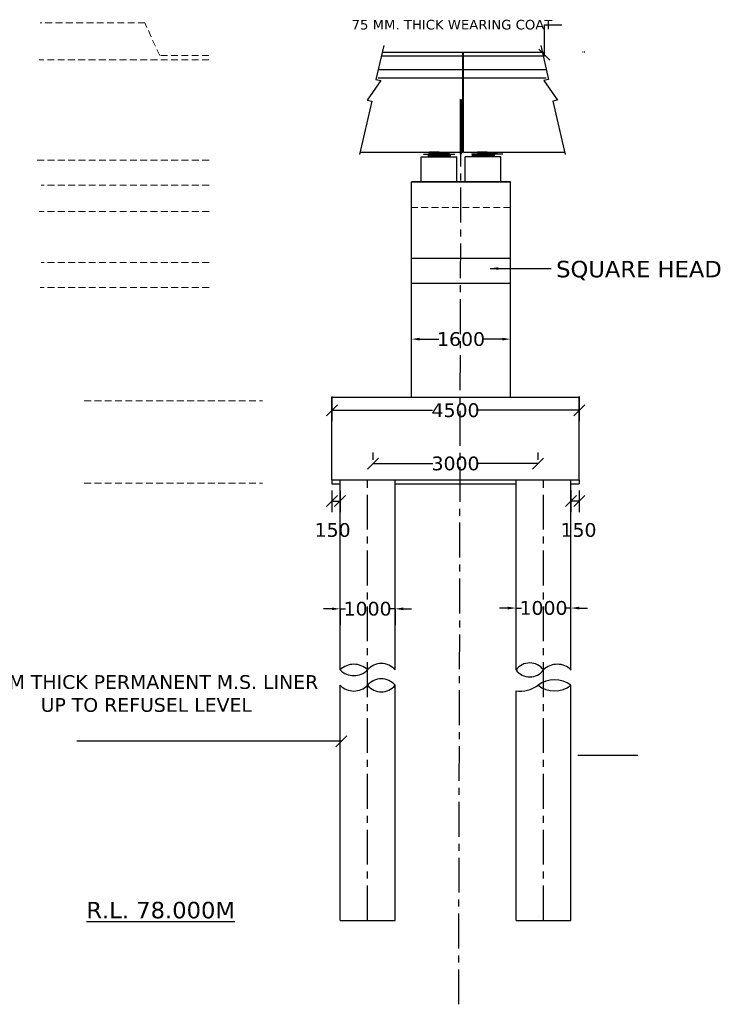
# Model space of a CAD drawing. Header units: millimetres. Extents: x -7746077780 to -3844657605, y -13315294818 to -6656873469.
# Tile 76 of 129: x -3871863540 to -3871850924, y -6657362940 to -6657345026. Entities that reach past the tile are written whole.
import ezdxf

# ---------------------------------------------------------------- set-up
doc = ezdxf.new("R2010")
doc.units = ezdxf.units.MM
doc.header["$MEASUREMENT"] = 0
doc.header["$PDMODE"] = 2
doc.linetypes.add('CENTER', pattern=[50.8, 31.75, -6.35, 6.35, -6.35])
doc.linetypes.add('HIDDEN', pattern=[0.375, 0.25, -0.125])
doc.layers.add('TEX', color=6, linetype='Continuous')
doc.layers.add('TEXT', color=7, linetype='Continuous')
doc.styles.get("Standard").update_dxf_attribs({"font": 'verdana.ttf', "height": 250})
doc.dimstyles.new('Copy of ISO-25--------4', dxfattribs={"dimtxt": 200, "dimasz": 150, "dimexe": 300, "dimexo": 300, "dimgap": 0.02, "dimtad": 0, "dimtih": 1, "dimtoh": 1, "dimdec": 0, "dimlfac": 4, "dimdsep": 46, "dimtxsty": 'Standard', "dimcen": 150, "dimclrd": 1, "dimclre": 1, "dimclrt": 1, "dimadec": 0, "dimazin": 0, "dimtfac": 1, "dimtdec": 0, "dimtmove": 2, "dimatfit": 3, "dimfxl": 0, "dimarcsym": 0})
doc.dimstyles.new('ISO-25', dxfattribs={"dimtxt": 250, "dimasz": 200, "dimexe": 200, "dimexo": 200, "dimgap": 0.02, "dimtad": 0, "dimtih": 1, "dimtoh": 1, "dimdec": 0, "dimdsep": 46, "dimtxsty": 'Standard', "dimblk": 'OBLIQUE', "dimcen": 150, "dimclrd": 1, "dimclre": 1, "dimclrt": 1, "dimadec": 0, "dimazin": 0, "dimtfac": 1, "dimtdec": 0, "dimtmove": 2, "dimatfit": 3, "dimldrblk": 'OBLIQUE', "dimfxl": 0, "dimarcsym": 0})

# ---------------------------------------------------------------- blocks, each defined once
blk = doc.blocks.new('_Oblique')
at = {"color": 0, "linetype": 'ByBlock', "lineweight": -2}
blk.add_line((-0.5, -0.5), (0.5, 0.5), dxfattribs=at)
blk = doc.blocks.new('*D1160')
at = {"layer": 'Defpoints', "color": 0, "ltscale": 20, "transparency": 16777216}
for p in [(-3871857862.34313, -6657351680.797075), (-3871853362.343129, -6657351680.797074), (-3871853362.343129, -6657352132.494227)]:
    blk.add_point(p, dxfattribs=at)
at = {"layer": 'TEX', "color": 1, "lineweight": -2, "ltscale": 20, "transparency": 16777216}
for p, q in [((-3871857862.34313, -6657351880.797075), (-3871857862.34313, -6657352332.494227)), ((-3871853362.343129, -6657351880.797074), (-3871853362.343129, -6657352332.494227)), ((-3871857862.34313, -6657352132.494227), (-3871856031.772129, -6657352132.494227)), ((-3871853362.343129, -6657352132.494227), (-3871855192.91413, -6657352132.494227))]:
    blk.add_line(p, q, dxfattribs=at)
at = {"layer": 'TEX', "color": 1, "lineweight": -2, "ltscale": 20, "transparency": 16777216, "xscale": 200, "yscale": 200, "zscale": 200, "rotation": 180}
blk.add_blockref('_Oblique', (-3871857862.34313, -6657352132.494227), dxfattribs=at)
at = {"layer": 'TEX', "color": 1, "lineweight": -2, "ltscale": 20, "transparency": 16777216, "xscale": 200, "yscale": 200, "zscale": 200}
blk.add_blockref('_Oblique', (-3871853362.343129, -6657352132.494227), dxfattribs=at)
at = {"layer": 'TEX', "color": 1, "ltscale": 20, "transparency": 16777216, "insert": (-3871855612.34313, -6657352132.494227), "char_height": 250, "attachment_point": 5}
blk.add_mtext('4500', dxfattribs=at)
blk = doc.blocks.new('*D1161')
at = {"layer": 'Defpoints', "color": 0, "ltscale": 20, "transparency": 16777216}
for p in [(-3871857862.343129, -6657353394.784147), (-3871857712.343129, -6657353394.784147), (-3871857712.343129, -6657353785.290589)]:
    blk.add_point(p, dxfattribs=at)
at = {"layer": 'TEX', "color": 1, "lineweight": -2, "ltscale": 20, "transparency": 16777216}
for p, q in [((-3871857862.343129, -6657353594.784147), (-3871857862.343129, -6657353985.290589)), ((-3871857712.343129, -6657353594.784147), (-3871857712.343129, -6657353985.290589)), ((-3871857862.343129, -6657353785.290589), (-3871857712.343129, -6657353785.290589))]:
    blk.add_line(p, q, dxfattribs=at)
at = {"layer": 'TEX', "color": 1, "lineweight": -2, "ltscale": 20, "transparency": 16777216, "xscale": 200, "yscale": 200, "zscale": 200, "rotation": 180}
blk.add_blockref('_Oblique', (-3871857862.343129, -6657353785.290589), dxfattribs=at)
at = {"layer": 'TEX', "color": 1, "lineweight": -2, "ltscale": 20, "transparency": 16777216, "xscale": 200, "yscale": 200, "zscale": 200}
blk.add_blockref('_Oblique', (-3871857712.343129, -6657353785.290589), dxfattribs=at)
at = {"layer": 'TEX', "color": 1, "ltscale": 20, "transparency": 16777216, "insert": (-3871857848.703858, -6657354312.218378), "char_height": 250, "attachment_point": 5}
blk.add_mtext('150', dxfattribs=at)
blk = doc.blocks.new('*D1162')
at = {"layer": 'Defpoints', "color": 0, "ltscale": 20, "transparency": 16777216}
for p in [(-3871853512.343129, -6657353394.784147), (-3871853362.343129, -6657353394.784147), (-3871853512.343129, -6657353785.290589)]:
    blk.add_point(p, dxfattribs=at)
at = {"layer": 'TEX', "color": 1, "lineweight": -2, "ltscale": 20, "transparency": 16777216}
for p, q in [((-3871853512.343129, -6657353594.784147), (-3871853512.343129, -6657353985.290589)), ((-3871853362.343129, -6657353594.784147), (-3871853362.343129, -6657353985.290589)), ((-3871853362.343129, -6657353785.290589), (-3871853512.343129, -6657353785.290589))]:
    blk.add_line(p, q, dxfattribs=at)
at = {"layer": 'TEX', "color": 1, "lineweight": -2, "ltscale": 20, "transparency": 16777216, "xscale": 200, "yscale": 200, "zscale": 200, "rotation": 180}
blk.add_blockref('_Oblique', (-3871853512.343129, -6657353785.290589), dxfattribs=at)
at = {"layer": 'TEX', "color": 1, "lineweight": -2, "ltscale": 20, "transparency": 16777216, "xscale": 200, "yscale": 200, "zscale": 200}
blk.add_blockref('_Oblique', (-3871853362.343129, -6657353785.290589), dxfattribs=at)
at = {"layer": 'TEX', "color": 1, "ltscale": 20, "transparency": 16777216, "insert": (-3871853375.9824, -6657354312.218378), "char_height": 250, "attachment_point": 5}
blk.add_mtext('150', dxfattribs=at)
blk = doc.blocks.new('*D1163')
at = {"layer": 'Defpoints', "color": 0, "ltscale": 20, "transparency": 16777216}
for p in [(-3871857112.34313, -6657353101.422535), (-3871857112.34313, -6657353233.350302), (-3871854112.343129, -6657353233.350301)]:
    blk.add_point(p, dxfattribs=at)
at = {"layer": 'TEX', "color": 1, "lineweight": -2, "ltscale": 20, "transparency": 16777216}
for p, q in [((-3871857112.34313, -6657353033.350302), (-3871857112.34313, -6657352901.422535)), ((-3871854112.343129, -6657353033.350301), (-3871854112.343129, -6657352901.422535)), ((-3871857112.34313, -6657353101.422535), (-3871856024.216722, -6657353101.422535)), ((-3871854112.343129, -6657353101.422535), (-3871855200.469536, -6657353101.422535))]:
    blk.add_line(p, q, dxfattribs=at)
at = {"layer": 'TEX', "color": 1, "lineweight": -2, "ltscale": 20, "transparency": 16777216, "xscale": 200, "yscale": 200, "zscale": 200, "rotation": 180}
blk.add_blockref('_Oblique', (-3871857112.34313, -6657353101.422535), dxfattribs=at)
at = {"layer": 'TEX', "color": 1, "lineweight": -2, "ltscale": 20, "transparency": 16777216, "xscale": 200, "yscale": 200, "zscale": 200}
blk.add_blockref('_Oblique', (-3871854112.343129, -6657353101.422535), dxfattribs=at)
at = {"layer": 'TEX', "color": 1, "ltscale": 20, "transparency": 16777216, "insert": (-3871855612.343129, -6657353101.422535), "char_height": 250, "attachment_point": 5}
blk.add_mtext('3000', dxfattribs=at)
blk = doc.blocks.new('*D1164')
at = {"layer": 'Defpoints', "color": 0, "ltscale": 20, "transparency": 16777216}
for p in [(-3871857712.343129, -6657355744.726857), (-3871856712.34313, -6657355744.726859), (-3871856712.34313, -6657355744.726861)]:
    blk.add_point(p, dxfattribs=at)
at = {"layer": 'TEX', "color": 1, "lineweight": -2, "ltscale": 20, "transparency": 16777216}
for p, q in [((-3871857862.343129, -6657355744.726861), (-3871858012.343129, -6657355744.726861)), ((-3871857712.343129, -6657355744.726861), (-3871857712.343129, -6657356044.726861)), ((-3871857712.343129, -6657355744.726861), (-3871857614.898388, -6657355744.726861)), ((-3871856712.34313, -6657355744.726861), (-3871856809.787871, -6657355744.726861)), ((-3871856712.34313, -6657355744.726861), (-3871856712.34313, -6657356044.726861)), ((-3871856562.34313, -6657355744.726861), (-3871856412.34313, -6657355744.726861))]:
    blk.add_line(p, q, dxfattribs=at)
at = {"layer": 'TEX', "color": 1, "ltscale": 20, "transparency": 16777216}
for points in [[(-3871857862.343129, -6657355719.726861), (-3871857862.343129, -6657355769.726861), (-3871857712.343129, -6657355744.726861)], [(-3871856562.34313, -6657355719.726861), (-3871856562.34313, -6657355769.726861), (-3871856712.34313, -6657355744.726861)]]:
    blk.add_solid(points, dxfattribs=at)
at = {"layer": 'TEX', "color": 1, "ltscale": 20, "transparency": 16777216, "insert": (-3871857212.34313, -6657355744.726861), "char_height": 250, "attachment_point": 5}
blk.add_mtext('1000', dxfattribs=at)
blk = doc.blocks.new('*D1165')
at = {"layer": 'Defpoints', "color": 0, "ltscale": 20, "transparency": 16777216}
for p in [(-3871854512.343129, -6657355730.328542), (-3871853512.343129, -6657355730.328541), (-3871853512.343129, -6657355730.328541)]:
    blk.add_point(p, dxfattribs=at)
at = {"layer": 'TEX', "color": 1, "lineweight": -2, "ltscale": 20, "transparency": 16777216}
for p, q in [((-3871854512.343129, -6657355730.328541), (-3871854512.343129, -6657355430.328541)), ((-3871853512.343129, -6657355730.328541), (-3871853512.343129, -6657355430.328541)), ((-3871854662.343129, -6657355730.328541), (-3871854812.343129, -6657355730.328541)), ((-3871854512.343129, -6657355730.328541), (-3871854414.898388, -6657355730.328541)), ((-3871853512.343129, -6657355730.328541), (-3871853609.78787, -6657355730.328541)), ((-3871853362.343129, -6657355730.328541), (-3871853212.343129, -6657355730.328541))]:
    blk.add_line(p, q, dxfattribs=at)
at = {"layer": 'TEX', "color": 1, "ltscale": 20, "transparency": 16777216}
for points in [[(-3871854662.343129, -6657355705.328541), (-3871854662.343129, -6657355755.328541), (-3871854512.343129, -6657355730.328541)], [(-3871853362.343129, -6657355705.328541), (-3871853362.343129, -6657355755.328541), (-3871853512.343129, -6657355730.328541)]]:
    blk.add_solid(points, dxfattribs=at)
at = {"layer": 'TEX', "color": 1, "ltscale": 20, "transparency": 16777216, "insert": (-3871854012.343129, -6657355730.328541), "char_height": 250, "attachment_point": 5}
blk.add_mtext('1000', dxfattribs=at)
blk = doc.blocks.new('*D1166')
at = {"layer": 'Defpoints', "color": 0, "ltscale": 20, "transparency": 16777216}
for p in [(-3871854612.343129, -6657350838.336286), (-3871856412.34313, -6657351451.979467), (-3871854612.343129, -6657351451.979467)]:
    blk.add_point(p, dxfattribs=at)
at = {"layer": 'TEX', "color": 1, "lineweight": -2, "ltscale": 20, "transparency": 16777216}
for p, q in [((-3871856412.34313, -6657351138.336286), (-3871856412.34313, -6657350538.336286)), ((-3871854612.343129, -6657351138.336286), (-3871854612.343129, -6657350538.336286)), ((-3871856262.34313, -6657350838.336286), (-3871855914.898388, -6657350838.336286)), ((-3871854762.343129, -6657350838.336286), (-3871855109.787871, -6657350838.336286))]:
    blk.add_line(p, q, dxfattribs=at)
at = {"layer": 'TEX', "color": 1, "ltscale": 20, "transparency": 16777216}
for points in [[(-3871856262.34313, -6657350813.336286), (-3871856262.34313, -6657350863.336286), (-3871856412.34313, -6657350838.336286)], [(-3871854762.343129, -6657350813.336286), (-3871854762.343129, -6657350863.336286), (-3871854612.343129, -6657350838.336286)]]:
    blk.add_solid(points, dxfattribs=at)
at = {"layer": 'TEX', "color": 1, "ltscale": 20, "transparency": 16777216, "insert": (-3871855512.34313, -6657350838.336286), "char_height": 250, "attachment_point": 5}
blk.add_mtext('1600', dxfattribs=at)

msp = doc.modelspace()

# ---------------------------------------------------------------- hatches: boundary and pattern name
at = {"linetype": 'Continuous', "ltscale": 0.05}
for points in [[(-3871856112.34313, -6657347475.548831), (-3871855912.343129, -6657347475.548829), (-3871855912.34313, -6657347519.548828), (-3871856112.34313, -6657347519.548829)], [(-3871856086.866486, -6657347436.252949), (-3871855911.666486, -6657347436.252948), (-3871855911.666486, -6657347474.796947), (-3871856086.866486, -6657347474.796947)], [(-3871855712.343129, -6657347475.548831), (-3871855912.343129, -6657347475.548829), (-3871855912.343129, -6657347519.548828), (-3871855712.343129, -6657347519.548829)], [(-3871855736.466486, -6657347436.252949), (-3871855911.666486, -6657347436.252948), (-3871855911.666485, -6657347474.796947), (-3871855736.466486, -6657347474.796947)], [(-3871855312.343129, -6657347475.548831), (-3871855112.343129, -6657347475.548829), (-3871855112.343129, -6657347519.548828), (-3871855312.343129, -6657347519.548829)], [(-3871855210.866485, -6657347436.252949), (-3871855035.666485, -6657347436.252948), (-3871855035.666485, -6657347474.796947), (-3871855210.866485, -6657347474.796947)], [(-3871854912.343129, -6657347475.548831), (-3871855112.343129, -6657347475.548829), (-3871855112.343129, -6657347519.548828), (-3871854912.343129, -6657347519.548829)], [(-3871854860.466485, -6657347436.252949), (-3871855035.666485, -6657347436.252948), (-3871855035.666484, -6657347474.796947), (-3871854860.466485, -6657347474.796947)]]:
    msp.add_hatch(color=240, dxfattribs=at).paths.add_polyline_path(points)

# ---------------------------------------------------------------- linework, layer by layer
at = {"color": 240, "linetype": 'Continuous', "ltscale": 0.05}
for p, q in [((-3871856237.34313, -6657347519.548829), (-3871855587.34313, -6657347519.548829)), ((-3871856196.366486, -6657347474.796949), (-3871855626.966486, -6657347474.796949)), ((-3871855912.343129, -6657347475.548829), (-3871856112.34313, -6657347475.548829)), ((-3871856112.34313, -6657347475.548831), (-3871856112.34313, -6657347519.548829)), ((-3871855911.666486, -6657347436.252948), (-3871856086.866487, -6657347436.252948)), ((-3871856086.866486, -6657347436.252949), (-3871856086.866486, -6657347474.796947)), ((-3871855912.343129, -6657347475.548829), (-3871855712.343129, -6657347475.548829)), ((-3871855912.343129, -6657347475.548831), (-3871855912.343129, -6657347519.548829)), ((-3871855912.343129, -6657347475.548831), (-3871855912.343129, -6657347519.548829)), ((-3871855911.666486, -6657347436.252948), (-3871855736.466485, -6657347436.252948)), ((-3871855911.666486, -6657347436.252949), (-3871855911.666486, -6657347474.796947)), ((-3871855911.666486, -6657347436.252949), (-3871855911.666486, -6657347474.796947)), ((-3871855736.466486, -6657347436.252949), (-3871855736.466486, -6657347474.796947)), ((-3871855712.343129, -6657347475.548831), (-3871855712.343129, -6657347519.548829)), ((-3871854787.343129, -6657347519.548829), (-3871855437.343129, -6657347519.548829)), ((-3871854750.966485, -6657347474.796949), (-3871855320.366485, -6657347474.796949)), ((-3871855112.343129, -6657347475.548829), (-3871855312.343129, -6657347475.548829)), ((-3871855312.343129, -6657347475.548831), (-3871855312.343129, -6657347519.548829)), ((-3871855035.666485, -6657347436.252948), (-3871855210.866486, -6657347436.252948)), ((-3871855210.866485, -6657347436.252949), (-3871855210.866485, -6657347474.796947)), ((-3871855112.343129, -6657347475.548829), (-3871854912.343129, -6657347475.548829)), ((-3871855112.343129, -6657347475.548831), (-3871855112.343129, -6657347519.548829)), ((-3871855112.343129, -6657347475.548831), (-3871855112.343129, -6657347519.548829)), ((-3871855035.666485, -6657347436.252948), (-3871854860.466484, -6657347436.252948)), ((-3871855035.666485, -6657347436.252949), (-3871855035.666485, -6657347474.796947)), ((-3871855035.666485, -6657347436.252949), (-3871855035.666485, -6657347474.796947)), ((-3871854912.343129, -6657347475.548831), (-3871854912.343129, -6657347519.548829)), ((-3871854860.466485, -6657347436.252949), (-3871854860.466485, -6657347474.796947)), ((-3871857862.34313, -6657351894.784146), (-3871853362.343129, -6657351894.784146)), ((-3871857862.343129, -6657353394.784147), (-3871857862.343129, -6657351894.784146)), ((-3871853362.34313, -6657353394.784146), (-3871853362.343129, -6657351894.784146)), ((-3871857862.34313, -6657353394.784147), (-3871853362.343129, -6657353394.784145)), ((-3871857862.343129, -6657353394.784147), (-3871853362.343129, -6657353394.784145)), ((-3871857862.343129, -6657353394.784147), (-3871857862.343129, -6657353469.784147)), ((-3871857712.343129, -6657356856.481297), (-3871857712.343129, -6657353394.784147)), ((-3871856712.34313, -6657356856.481302), (-3871856712.34313, -6657353394.784147)), ((-3871854512.343129, -6657356856.481297), (-3871854512.343127, -6657353394.784143)), ((-3871853512.343129, -6657356856.481302), (-3871853512.343129, -6657353394.784145)), ((-3871853362.343129, -6657353394.784145), (-3871853362.343129, -6657353469.784145)), ((-3871857862.343129, -6657353469.784147), (-3871857712.343129, -6657353469.784147)), ((-3871856712.34313, -6657353469.784147), (-3871854512.343129, -6657353469.784147)), ((-3871853512.343129, -6657353469.784145), (-3871853362.343129, -6657353469.784145)), ((-3871857712.343131, -6657361414.833385), (-3871857712.343129, -6657357136.481299)), ((-3871856712.343131, -6657361414.833385), (-3871856712.34313, -6657357136.481299)), ((-3871853512.343129, -6657361414.833385), (-3871853512.343129, -6657357136.481299)), ((-3871854512.34313, -6657361414.833385), (-3871854512.343129, -6657357234.669586)), ((-3871852294.130885, -6657358414.833385), (-3871853390.34313, -6657358414.833385))]:
    msp.add_line(p, q, dxfattribs=at)
at = {"color": 1, "linetype": 'Continuous', "ltscale": 0.05}
for p, q in [((-3871856412.34313, -6657351894.784146), (-3871856412.34313, -6657347975.548829)), ((-3871854612.343129, -6657351894.784142), (-3871854612.34313, -6657347975.548829)), ((-3871856412.34313, -6657349367.559364), (-3871854612.343129, -6657349367.559364)), ((-3871856412.343129, -6657349819.720968), (-3871854612.343129, -6657349819.72097))]:
    msp.add_line(p, q, dxfattribs=at)
for points in [[(-3871856916.694004, -6657345494.998653), (-3871857059.705819, -6657346115.159964), (-3871856971.035655, -6657346135.607677), (-3871857219.850636, -6657346491.441693), (-3871857137.516411, -6657346510.428312), (-3871857360.7903, -6657347478.465616)], [(-3871854063.435004, -6657345494.998653), (-3871853920.423189, -6657346115.159964), (-3871854009.093353, -6657346135.607677), (-3871853760.278371, -6657346491.441693), (-3871853842.612597, -6657346510.428312), (-3871853619.338707, -6657347478.465616)]]:
    msp.add_lwpolyline(points, dxfattribs=at)
at = {"layer": 'TEX', "color": 1, "ltscale": 20}
for p, q in [((-3871856960.345328, -6657345684.289743), (-3871855482.426486, -6657345684.289742)), ((-3871856945.19463, -6657345618.589743), (-3871855482.426486, -6657345618.589743)), ((-3871855464.906486, -6657345618.589741), (-3871853997.086212, -6657345618.589742)), ((-3871855464.906486, -6657345684.289743), (-3871853997.086212, -6657345684.289742)), ((-3871853292.426486, -6657345618.589743), (-3871853305.566486, -6657345618.589743)), ((-3871853261.766486, -6657345618.589743), (-3871853274.906485, -6657345618.589743)), ((-3871857017.996383, -6657345934.289743), (-3871855482.426486, -6657345934.289742)), ((-3871857017.996383, -6657346084.289743), (-3871855482.426486, -6657346084.289742)), ((-3871855464.906486, -6657345934.289743), (-3871853962.132625, -6657345934.289742)), ((-3871855464.906486, -6657346084.289743), (-3871853962.132625, -6657346084.289742)), ((-3871855522.343129, -6657346484.798751), (-3871855537.34313, -6657346484.798751)), ((-3871855487.34313, -6657346484.798751), (-3871855502.343129, -6657346484.798751)), ((-3871856237.34313, -6657347975.548829), (-3871856237.34313, -6657347519.548829)), ((-3871855587.34313, -6657347975.548829), (-3871855587.343129, -6657347519.548829)), ((-3871855437.343129, -6657347975.548829), (-3871855437.343129, -6657347519.548829)), ((-3871854787.343129, -6657347975.548829), (-3871854787.343129, -6657347519.548829)), ((-3871854612.343129, -6657347975.548829), (-3871856412.34313, -6657347975.548829))]:
    msp.add_line(p, q, dxfattribs=at)
at = {"layer": 'TEX', "color": 1, "ltscale": 40}
for p, q in [((-3871855482.426486, -6657347436.252945), (-3871855482.426486, -6657345618.589743)), ((-3871855464.906486, -6657347436.252949), (-3871855464.906486, -6657345618.589743)), ((-3871855522.343129, -6657347475.548824), (-3871855522.343129, -6657346484.798751)), ((-3871855502.34313, -6657347475.548831), (-3871855502.34313, -6657346484.798751))]:
    msp.add_line(p, q, dxfattribs=at)
at = {"layer": 'TEX', "color": 4, "linetype": 'CENTER', "ltscale": 20}
for p, q in [((-3871855554.531856, -6657362939.726429), (-3871855512.34313, -6657346484.798753)), ((-3871857212.34313, -6657361414.833385), (-3871857212.34313, -6657353394.784147)), ((-3871854012.343129, -6657361414.833385), (-3871854012.343129, -6657353394.784145))]:
    msp.add_line(p, q, dxfattribs=at)
at = {"layer": 'TEX', "color": 240, "ltscale": 20}
for p, q in [((-3871857351.055882, -6657347436.252948), (-3871855482.426486, -6657347436.252946)), ((-3871855464.906486, -6657347436.252949), (-3871853629.073126, -6657347436.252947)), ((-3871856412.34313, -6657347975.548829), (-3871854612.343129, -6657347975.548829)), ((-3871857712.34313, -6657361414.833385), (-3871856712.34313, -6657361414.833385)), ((-3871854512.343129, -6657361414.833385), (-3871853512.343129, -6657361414.833385))]:
    msp.add_line(p, q, dxfattribs=at)
at = {"layer": 'TEX', "color": 7, "ltscale": 20}
for p, q in [((-3871857712.343129, -6657353394.784147), (-3871857212.34313, -6657353394.784147)), ((-3871857212.34313, -6657353394.784147), (-3871857212.34313, -6657353394.784147)), ((-3871854112.34313, -6657361334.784146), (-3871854112.34313, -6657361334.784146))]:
    msp.add_line(p, q, dxfattribs=at)
at = {"layer": 'TEX', "color": 240, "ltscale": 20}
for centre, radius, start, end in [((-3871857462.34312, -6657357106.273757), 353.406659, 44.9761993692, 135.0238006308), ((-3871856962.343056, -6657357061.014557), 323.007454, 39.2877210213, 140.7122789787), ((-3871854262.343108, -6657357037.221542), 308.491565, 35.8654749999, 144.1345250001), ((-3871853762.041883, -6657357107.639209), 354.585729, 44.6786511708, 134.9021121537), ((-3871857462.343063, -6657356606.688573), 353.406916, 224.9761993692, 315.0237426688), ((-3871856962.343516, -6657357342.893926), 324.201157, 39.5446636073, 140.4552594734), ((-3871854262.343226, -6657356675.740824), 308.491728, 215.8654749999, 324.1345250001), ((-3871857462.343472, -6657356886.690132), 353.405993, 224.9760448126, 315.0239744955), ((-3871856962.34328, -6657356930.068992), 324.200733, 219.5446809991, 320.4552594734), ((-3871854432.429849, -6657356696.362989), 544.205958, 261.5559286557, 306.0274697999), ((-3871853812.343131, -6657357536.184843), 499.762869, 53.1096445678, 126.8903554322), ((-3871853812.343131, -6657356736.77775), 499.762869, 233.1096992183, 306.8903007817)]:
    msp.add_arc(centre, radius, start, end, dxfattribs=at)
at = {"layer": 'TEXT', "color": 2, "linetype": 'HIDDEN', "lineweight": 13, "ltscale": 500}
for p, q in [((-3871860099.145323, -6657345755.610948), (-3871863186.837713, -6657345755.610948)), ((-3871860096.274784, -6657347582.786162), (-3871863219.659762, -6657347582.786162)), ((-3871860096.274787, -6657348039.021461), (-3871863151.475716, -6657348039.021461)), ((-3871860096.274784, -6657348518.565162), (-3871863186.837713, -6657348518.565162)), ((-3871860096.274784, -6657349444.810616), (-3871863151.475716, -6657349444.810616)), ((-3871860096.274784, -6657349896.972219), (-3871863169.156715, -6657349896.972219)), ((-3871862367.5346, -6657351958.236752), (-3871859125.836986, -6657351958.236751)), ((-3871862367.534601, -6657353458.236752), (-3871859125.836986, -6657353458.236751))]:
    msp.add_line(p, q, dxfattribs=at)
at = {"layer": 'TEXT', "color": 242, "linetype": 'HIDDEN', "lineweight": 13, "ltscale": 500, "true_color": 0xcd2027}
msp.add_line((-3871854612.343129, -6657348441.31391), (-3871856412.34313, -6657348441.31391), dxfattribs=at)
at = {"layer": 'TEXT', "color": 2, "linetype": 'HIDDEN', "lineweight": 13, "ltscale": 500}
msp.add_lwpolyline([(-3871860099.145323, -6657345680.453078), (-3871860993.056681, -6657345680.453078), (-3871861263.056681, -6657345085.072932), (-3871863169.156715, -6657345085.072932)], dxfattribs=at)

# ---------------------------------------------------------------- texts
at = {"layer": 'TEX', "color": 240, "ltscale": 20}
msp.add_text('75 MM. THICK WEARING COAT', height=175.2, dxfattribs=at).set_placement((-3871857502.716692, -6657345204.599688))
at = {"layer": 'TEXT', "color": 6, "attachment_point": 2}
for s, insert, char_height, width in [('SQUARE HEAD', (-3871852276.47022, -6657349413.69039), 300, 3152.40059949), ('6 MM THICK PERMANENT M.S. LINER\\PUP TO REFUSEL LEVEL', (-3871861237.428401, -6657356951.219271), 250, 7349.8973074), ('{\\L R.L. 78.000M}', (-3871861041.912797, -6657361075.54964), 300, 5399.89821387)]:
    msp.add_mtext(s, dxfattribs=dict(at, insert=insert, char_height=char_height, width=width))

# ---------------------------------------------------------------- dimensions: what is measured, and where the dimension line sits
at = {"layer": 'TEX', "color": 7, "ltscale": 20}
for base, p1, p2, text, override, picture, middle in [((-3871854612.343129, -6657350838.336286), (-3871856412.34313, -6657351451.979467), (-3871854612.343129, -6657351451.979467), '1600', {"dimtxt": 250, "dimlfac": 1, "dimfxlon": 1}, '*D1166', (-3871855512.34313, -6657350838.336286)), ((-3871856712.34313, -6657355744.726861), (-3871857712.343129, -6657355744.726857), (-3871856712.34313, -6657355744.726859), '1000', {"dimtxt": 250, "dimlfac": 1, "dimfxl": 0.18, "dimfxlon": 1}, '*D1164', (-3871857212.34313, -6657355744.726861)), ((-3871853512.343129, -6657355730.328541), (-3871854512.343129, -6657355730.328542), (-3871853512.343129, -6657355730.328541), '1000', {"dimtxt": 250, "dimlfac": 1, "dimfxl": 0.18, "dimfxlon": 1}, '*D1165', (-3871854012.343129, -6657355730.328541))]:
    dim = msp.add_linear_dim(base=base, p1=p1, p2=p2, text=text, dimstyle='Copy of ISO-25--------4', override=override, dxfattribs=at)
    dim.commit()
    dim.dimension.update_dxf_attribs({"geometry": picture, "text_midpoint": middle})
at = {"layer": 'TEX', "ltscale": 20}
dim = msp.add_linear_dim(base=(-3871853362.343129, -6657352132.494227), p1=(-3871857862.34313, -6657351680.797075), p2=(-3871853362.343129, -6657351680.797074), dimstyle='ISO-25', dxfattribs=at)
dim.commit()
dim.dimension.update_dxf_attribs({"geometry": '*D1160', "text_midpoint": (-3871855612.34313, -6657352132.494227)})
for base, p1, p2, picture, middle in [((-3871857112.34313, -6657353101.422535), (-3871854112.343129, -6657353233.350301), (-3871857112.34313, -6657353233.350302), '*D1163', (-3871855612.343129, -6657353101.422535)), ((-3871857712.343129, -6657353785.290589), (-3871857862.343129, -6657353394.784147), (-3871857712.343129, -6657353394.784147), '*D1161', (-3871857848.703858, -6657354312.218378))]:
    dim = msp.add_linear_dim(base=base, p1=p1, p2=p2, dimstyle='ISO-25', dxfattribs=at)
    dim.commit()
    dim.dimension.update_dxf_attribs({"geometry": picture, "text_midpoint": middle, "dimtype": 160})
dim = msp.add_linear_dim(base=(-3871853512.343129, -6657353785.290589), p1=(-3871853362.343129, -6657353394.784147), p2=(-3871853512.343129, -6657353394.784147), angle=180, dimstyle='ISO-25', dxfattribs=at)
dim.commit()
dim.dimension.update_dxf_attribs({"geometry": '*D1162', "text_midpoint": (-3871853375.9824, -6657354312.218378), "dimtype": 160})

# ---------------------------------------------------------------- leaders
at = {"layer": 'TEX', "color": 252, "ltscale": 20}
msp.add_leader([(-3871853997.086212, -6657345662.512092), (-3871853997.086212, -6657345119.525394), (-3871853680.073854, -6657345119.525394)], dimstyle='ISO-25', override={"dimgap": 0.02, "dimtad": 0}, dxfattribs=at)
at = {"layer": 'TEX', "ltscale": 20}
msp.add_leader([(-3871854984.576832, -6657349553.05599), (-3871853874.576833, -6657349553.05599)], dimstyle='Copy of ISO-25--------4', override={"dimgap": 0.02, "dimtad": 0}, dxfattribs=at)
at = {"layer": 'TEX', "color": 240, "ltscale": 20}
msp.add_leader([(-3871857690.514188, -6657358154.67633), (-3871862503.37607, -6657358154.67633)], dimstyle='ISO-25', override={"dimgap": 0.02, "dimtad": 0}, dxfattribs=at)

doc.saveas('drawing.dxf')
